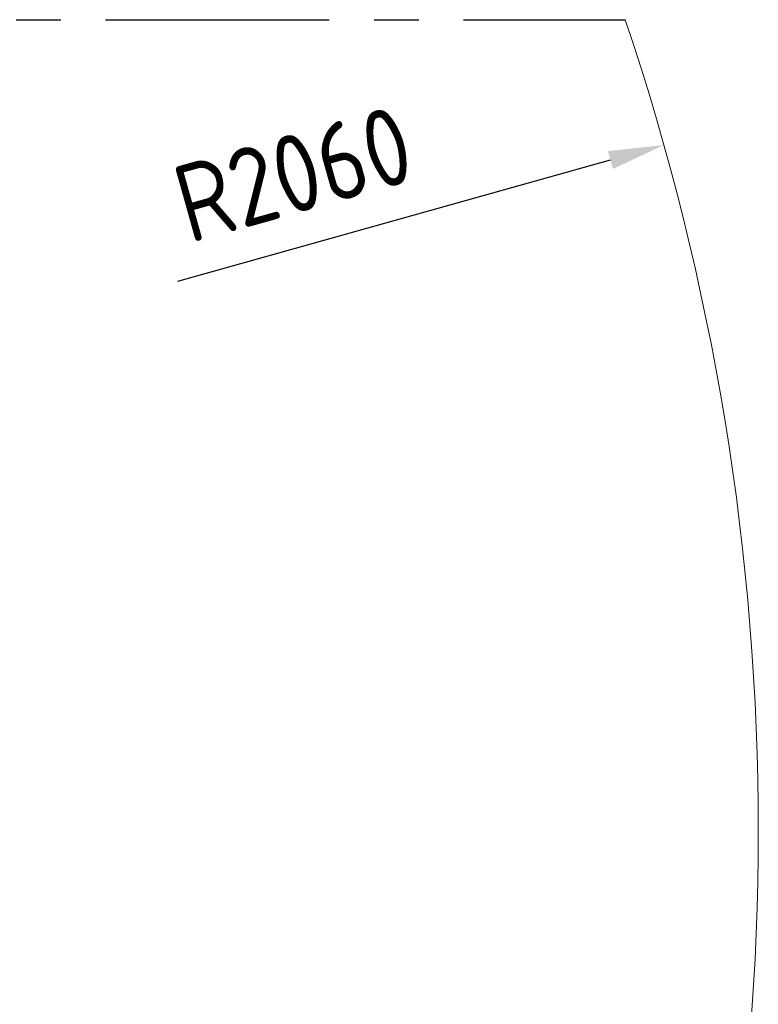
# Model space of a CAD drawing. Header units: millimetres. Extents: x 35469 to 44263, y -24881 to -16268.
# Tile 44 of 231: x 40006 to 40605, y -22177 to -21379. Entities that reach past the tile are written whole.
import ezdxf

# ---------------------------------------------------------------- set-up
doc = ezdxf.new("R2010")
doc.units = ezdxf.units.MM
doc.header["$LTSCALE"] = 0.3175
doc.linetypes.add('CENTER', pattern=[50.8, 31.75, -6.35, 6.35, -6.35])
doc.layers.add('7标注层', color=4, linetype='Continuous', lineweight=13)
doc.styles.add('标准汉字', font='gbenor.shx', dxfattribs={"bigfont": 'gbcbig.shx'})
doc.dimstyles.new('M1：18', dxfattribs={"dimscale": 18, "dimtxt": 3.5, "dimasz": 2.5, "dimexe": 2, "dimexo": 0, "dimgap": 1.5, "dimtad": 1, "dimdec": 1, "dimdsep": 46, "dimtxsty": '标准汉字', "dimcen": 5, "dimdle": 5, "dimclrd": 1, "dimclre": 1, "dimclrt": 256, "dimadec": 4, "dimazin": 2, "dimtfac": 1, "dimtdec": 1, "dimtmove": 0, "dimatfit": 3, "dimfxl": 1, "dimtolj": 1, "dimarcsym": 0})

# ---------------------------------------------------------------- blocks, each defined once
blk = doc.blocks.new('*D47')
at = {"layer": '7标注层', "color": 1, "lineweight": -2, "ltscale": 18, "transparency": 16777216}
blk.add_line((40133.94, -21590.74), (40484.69, -21492.38), dxfattribs=at)
at = {"layer": '7标注层', "color": 1, "transparency": 16777216}
blk.add_solid([(40486.71, -21499.6), (40482.66, -21485.16), (40528.02, -21480.23)], dxfattribs=at)
at = {"layer": 'Defpoints', "color": 0, "transparency": 16777216}
for p in [(40528.02, -21480.23), (38543.98, -22036.57)]:
    blk.add_point(p, dxfattribs=at)
at = {"layer": '7标注层', "transparency": 16777216, "insert": (40227.57, -21503.73), "char_height": 63, "attachment_point": 5, "rotation": 15.66395, "style": '标准汉字'}
blk.add_mtext('\\A1;R2060', dxfattribs=at)

msp = doc.modelspace()

# ---------------------------------------------------------------- linework, layer by layer
at = {"color": 6, "linetype": 'CENTER', "ltscale": 18}
msp.add_line((36591.315, -21378.547), (40496.65, -21378.547), dxfattribs=at)
at = {"layer": '7标注层', "ltscale": 18}
msp.add_arc((38543.983, -22036.573), 2060.561, 341.376765, 18.623235, dxfattribs=at)

# ---------------------------------------------------------------- dimensions: what is measured, and where the dimension line sits
dim = msp.add_radius_dim(center=(38543.983, -22036.573), mpoint=(40528.018, -21480.233), text='R2060', dimstyle='M1：18', override={"dimsah": 1, "dimtzin": 8}, dxfattribs=at)
dim.commit()
dim.dimension.update_dxf_attribs({"geometry": '*D47', "text_midpoint": (40243.362, -21560.053), "dimtype": 164})

doc.saveas('drawing.dxf')
